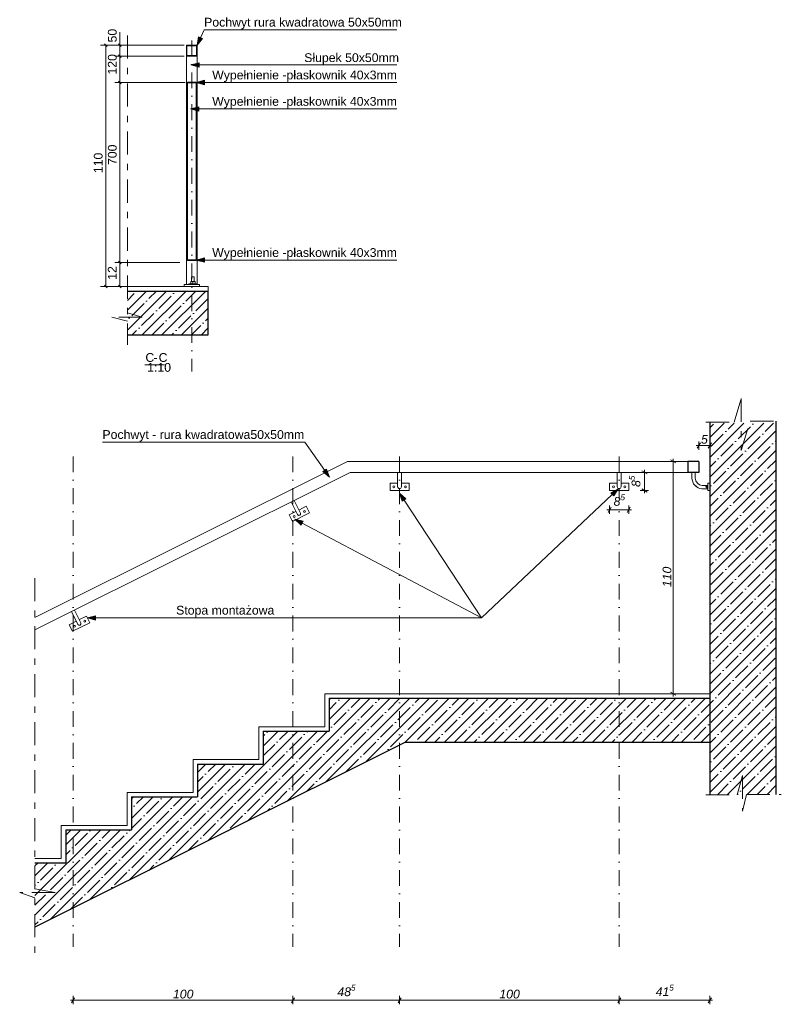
# Model space of a CAD drawing. Header units: centimetres. Extents: x 8226 to 9893, y -1051 to 949.
# Tile 18 of 18: x 9392 to 9739, y -8 to 440. Entities that reach past the tile are written whole.
import ezdxf

# ---------------------------------------------------------------- set-up
doc = ezdxf.new("R2010")
doc.units = ezdxf.units.CM
doc.header["$LTSCALE"] = 0.1
doc.header["$MEASUREMENT"] = 0
for name, pattern in [('Kropki i Kreski', [144, 72, -36, 0, -36]), ('Przerywana podwójnie', [218.722215, 105.83333, -42.333331, 28.222222, -42.333331]), ('Wipeout_Contour', [1000, 0, -1000])]:
    doc.linetypes.add(name, pattern=pattern)
for name, color, linetype in [('2_barierki.K_IR', 7, 'Continuous'), ('3_linii 2D .K_IR', 7, 'Continuous'), ('3_wypełnienia.K_IR', 7, 'Continuous'), ('5_opisy.K_IR', 7, 'Continuous'), ('5_wymiary.K_IR', 7, 'Continuous')]:
    doc.layers.add(name, color=color, linetype=linetype)
doc.styles.add('GENERATED_STYLE_1', font='txt')
doc.styles.add('GENERATED_STYLE_2', font='txt')
doc.dimstyles.new('GENERATED_STYLE__4', dxfattribs={"dimtxt": 4, "dimasz": 1.835749, "dimexe": 0.18, "dimexo": 2, "dimgap": 0.09, "dimtad": 1, "dimdec": 0, "dimzin": 0, "dimdsep": 46, "dimtxsty": 'GENERATED_STYLE_1', "dimblk": 'ARROWHEAD_2', "dimblk1": 'ARROWHEAD_2', "dimblk2": 'ARROWHEAD_2', "dimcen": 0.09, "dimclrd": 7, "dimclre": 7, "dimclrt": 7, "dimadec": 1, "dimazin": 0, "dimtfac": 1, "dimtdec": 4, "dimtmove": 0, "dimatfit": 3, "dimfxl": 1, "dimtolj": 1, "dimtzin": 0, "dimarcsym": 0})
doc.dimstyles.new('GENERATED_STYLE__5', dxfattribs={"dimtxt": 4, "dimasz": 1.835749, "dimexe": 0.18, "dimexo": 2, "dimgap": 0.09, "dimtad": 1, "dimtih": 1, "dimtoh": 1, "dimdec": 0, "dimzin": 0, "dimdsep": 46, "dimtxsty": 'GENERATED_STYLE_1', "dimblk": 'ARROWHEAD_2', "dimblk1": 'ARROWHEAD_2', "dimblk2": 'ARROWHEAD_2', "dimcen": 0.09, "dimclrd": 7, "dimclre": 7, "dimclrt": 7, "dimadec": 1, "dimazin": 0, "dimtfac": 1, "dimtdec": 4, "dimtmove": 0, "dimatfit": 3, "dimfxl": 1, "dimtolj": 1, "dimtzin": 0, "dimarcsym": 0})
pattern_1 = [(45, (0, 0), (-4.490128, 4.490128), []), (45, (4.49, 2e-15), (-4.490128, 4.490128), [7.9375, -1.5875, 0, -1.5875])]

# ---------------------------------------------------------------- blocks, each defined once
blk = doc.blocks.new('Linia_114_1', base_point=(9472.12, 411.63))
at = {"linetype": 'Continuous', "lineweight": 0, "true_color": 0x000000}
blk.add_hatch(color=18, dxfattribs=at).paths.add_polyline_path([(9472.12, 411.63), (9475.86, 410.63), (9475.86, 412.63)])
at = {"color": 7, "linetype": 'Continuous', "lineweight": 0}
for p, q in [((9472.12, 411.63), (9475.86, 412.63)), ((9472.12, 411.63), (9475.86, 410.63)), ((9475.86, 412.63), (9475.86, 410.63)), ((9475.86, 411.63), (9563.54, 411.63))]:
    blk.add_line(p, q, dxfattribs=at)
blk = doc.blocks.new('Linia_115_1', base_point=(9469.7, 419.64))
at = {"layer": '5_opisy.K_IR', "linetype": 'Continuous', "lineweight": 0, "true_color": 0x000000}
blk.add_hatch(color=18, dxfattribs=at).paths.add_polyline_path([(9469.7, 419.64), (9473.43, 418.64), (9473.43, 420.64)])
at = {"layer": '5_opisy.K_IR', "color": 7, "linetype": 'Continuous', "lineweight": 0}
for p, q in [((9469.7, 419.64), (9473.43, 420.64)), ((9469.7, 419.64), (9473.43, 418.64)), ((9473.43, 420.64), (9473.43, 418.64)), ((9473.43, 419.64), (9563.54, 419.64))]:
    blk.add_line(p, q, dxfattribs=at)
blk = doc.blocks.new('Linia_116_1', base_point=(9472.12, 330.73))
at = {"linetype": 'Continuous', "lineweight": 0, "true_color": 0x000000}
blk.add_hatch(color=18, dxfattribs=at).paths.add_polyline_path([(9472.12, 330.73), (9475.86, 329.73), (9475.86, 331.73)])
at = {"color": 7, "linetype": 'Continuous', "lineweight": 0}
for p, q in [((9472.12, 330.73), (9475.86, 331.73)), ((9472.12, 330.73), (9475.86, 329.73)), ((9475.86, 331.73), (9475.86, 329.73)), ((9475.86, 330.73), (9563.54, 330.73))]:
    blk.add_line(p, q, dxfattribs=at)
blk = doc.blocks.new('Linia_117_1', base_point=(9469.51, 399.61))
at = {"linetype": 'Continuous', "lineweight": 0, "true_color": 0x000000}
blk.add_hatch(color=18, dxfattribs=at).paths.add_polyline_path([(9469.51, 399.61), (9473.25, 398.61), (9473.25, 400.61)])
at = {"color": 7, "linetype": 'Continuous', "lineweight": 0}
for p, q in [((9469.51, 399.61), (9473.25, 400.61)), ((9469.51, 399.61), (9473.25, 398.61)), ((9473.25, 400.61), (9473.25, 398.61)), ((9473.25, 399.61), (9563.54, 399.61))]:
    blk.add_line(p, q, dxfattribs=at)
blk = doc.blocks.new('Linia_118_1', base_point=(9472.62, 428.63))
at = {"layer": '5_wymiary.K_IR', "linetype": 'Continuous', "lineweight": 0, "true_color": 0x000000}
blk.add_hatch(color=18, dxfattribs=at).paths.add_polyline_path([(9472.62, 428.63), (9475.04, 431.64), (9473.21, 432.44)])
at = {"layer": '5_wymiary.K_IR', "color": 7, "linetype": 'Continuous', "lineweight": 0}
for p, q in [((9474.13, 432.04), (9475.73, 435.68)), ((9472.62, 428.63), (9473.21, 432.44)), ((9472.62, 428.63), (9475.04, 431.64)), ((9473.21, 432.44), (9475.04, 431.64))]:
    blk.add_line(p, q, dxfattribs=at)
blk = doc.blocks.new('Linia_125_1', base_point=(9532.8, 231.86))
at = {"linetype": 'Continuous', "lineweight": 0, "true_color": 0x000000}
blk.add_hatch(color=18, dxfattribs=at).paths.add_polyline_path([(9532.8, 231.86), (9531.46, 235.48), (9529.83, 234.33)])
at = {"color": 7, "linetype": 'Continuous', "lineweight": 0}
for p, q in [((9530.65, 234.91), (9521.53, 247.81)), ((9529.83, 234.33), (9531.46, 235.48)), ((9532.8, 231.86), (9529.83, 234.33)), ((9532.8, 231.86), (9531.46, 235.48))]:
    blk.add_line(p, q, dxfattribs=at)
blk = doc.blocks.new('Linia_126_1', base_point=(9664.28, 226.54))
at = {"layer": '3_linii 2D .K_IR', "linetype": 'Continuous', "lineweight": 0, "true_color": 0x000000}
blk.add_hatch(color=18, dxfattribs=at).paths.add_polyline_path([(9664.28, 226.54), (9660.89, 224.71), (9662.26, 223.25)])
at = {"layer": '3_linii 2D .K_IR', "color": 7, "linetype": 'Continuous', "lineweight": 0}
for p, q in [((9664.28, 226.54), (9660.89, 224.71)), ((9662.26, 223.25), (9660.89, 224.71)), ((9664.28, 226.54), (9662.26, 223.25)), ((9661.57, 223.98), (9602.05, 167.71))]:
    blk.add_line(p, q, dxfattribs=at)
blk = doc.blocks.new('Linia_127_1', base_point=(9564.72, 224.5))
at = {"layer": '3_linii 2D .K_IR', "linetype": 'Continuous', "lineweight": 0, "true_color": 0x000000}
blk.add_hatch(color=18, dxfattribs=at).paths.add_polyline_path([(9564.72, 224.5), (9565.93, 220.83), (9567.6, 221.93)])
at = {"layer": '3_linii 2D .K_IR', "color": 7, "linetype": 'Continuous', "lineweight": 0}
for p, q in [((9564.72, 224.5), (9567.6, 221.93)), ((9564.72, 224.5), (9565.93, 220.83)), ((9567.6, 221.93), (9565.93, 220.83)), ((9566.77, 221.38), (9602.05, 167.71))]:
    blk.add_line(p, q, dxfattribs=at)
blk = doc.blocks.new('Linia_128_1', base_point=(9517.04, 212.62))
at = {"layer": '3_linii 2D .K_IR', "linetype": 'Continuous', "lineweight": 0, "true_color": 0x000000}
blk.add_hatch(color=18, dxfattribs=at).paths.add_polyline_path([(9517.04, 212.62), (9519.87, 209.99), (9520.8, 211.76)])
at = {"layer": '3_linii 2D .K_IR', "color": 7, "linetype": 'Continuous', "lineweight": 0}
for p, q in [((9517.04, 212.62), (9520.8, 211.76)), ((9517.04, 212.62), (9519.87, 209.99)), ((9520.8, 211.76), (9519.87, 209.99)), ((9520.34, 210.87), (9602.05, 167.71))]:
    blk.add_line(p, q, dxfattribs=at)
blk = doc.blocks.new('Linia_129_1', base_point=(9422.53, 167.71))
at = {"layer": '3_linii 2D .K_IR', "linetype": 'Continuous', "lineweight": 0, "true_color": 0x000000}
blk.add_hatch(color=18, dxfattribs=at).paths.add_polyline_path([(9422.53, 167.71), (9426.26, 166.71), (9426.26, 168.71)])
at = {"layer": '3_linii 2D .K_IR', "color": 7, "linetype": 'Continuous', "lineweight": 0}
for p, q in [((9422.53, 167.71), (9426.26, 168.71)), ((9422.53, 167.71), (9426.26, 166.71)), ((9426.26, 168.71), (9426.26, 166.71)), ((9426.26, 167.71), (9602.05, 167.71))]:
    blk.add_line(p, q, dxfattribs=at)
blk = doc.blocks.new('*D287')
at = {"layer": '5_wymiary.K_IR', "color": 7, "linetype": 'Continuous', "lineweight": 0}
for p, q in [((9659.2, 216.88), (9660.38, 216.88)), ((9661.08, 218.09), (9659.68, 215.68)), ((9660.38, 215.07), (9660.38, 218.88)), ((9660.38, 216.88), (9669.12, 216.88)), ((9668.42, 215.68), (9669.81, 218.09)), ((9669.12, 215.07), (9669.12, 218.88)), ((9669.12, 216.88), (9670.3, 216.88))]:
    blk.add_line(p, q, dxfattribs=at)
at = {"color": 254, "linetype": 'Wipeout_Contour', "lineweight": 0, "ltscale": 38668.981002}
blk.add_wipeout([(9662.23, 217.68), (9667.27, 217.68), (9667.27, 221.68), (9662.23, 221.68)], dxfattribs=at).dxf.layer = '5_wymiary.K_IR'
at = {"layer": '5_wymiary.K_IR', "color": 7, "lineweight": 0, "insert": (9662.23, 217.62), "char_height": 4, "attachment_point": 7, "style": 'GENERATED_STYLE_1'}
blk.add_mtext('\\A1;{\\pql;\\fArial|b0|i1|c238|p38;8\\fArial|b0|i1|c238|p38;\\A1{\\H.66x;\\S5^  ;}}', dxfattribs=at)
blk = doc.blocks.new('ARROWHEAD_2')
at = {"color": 0, "linetype": 'Continuous', "lineweight": 0}
for p, q in [((0, 0), (-1, 0)), ((-0.38, -0.66), (0.38, 0.66))]:
    blk.add_line(p, q, dxfattribs=at)
blk = doc.blocks.new('*D288')
at = {"layer": '5_wymiary.K_IR', "color": 7, "linetype": 'Continuous', "lineweight": 0}
for p, q in [((9678.11, 234), (9674.3, 234)), ((9677.51, 233.3), (9675.1, 234.69)), ((9676.3, 234), (9676.3, 235.18)), ((9676.3, 225.73), (9676.3, 234)), ((9678.11, 225.73), (9674.3, 225.73)), ((9675.1, 226.43), (9677.51, 225.03)), ((9676.3, 224.55), (9676.3, 225.73))]:
    blk.add_line(p, q, dxfattribs=at)
at = {"color": 254, "linetype": 'Wipeout_Contour', "lineweight": 0, "ltscale": 38704.93497}
blk.add_wipeout([(9675.5, 227.34), (9675.5, 232.38), (9671.5, 232.38), (9671.5, 227.34)], dxfattribs=at).dxf.layer = '5_wymiary.K_IR'
at = {"layer": '5_wymiary.K_IR', "color": 7, "lineweight": 0, "insert": (9675.57, 227.34), "char_height": 4, "attachment_point": 7, "rotation": 90, "style": 'GENERATED_STYLE_1'}
blk.add_mtext('\\A1;{\\pql;\\fArial|b0|i1|c238|p38;8\\fArial|b0|i1|c238|p38;\\A1{\\H.66x;\\S5^  ;}}', dxfattribs=at)
blk = doc.blocks.new('*D289')
at = {"layer": '5_wymiary.K_IR', "color": 7, "linetype": 'Continuous', "lineweight": 0}
for p, q in [((9701.73, 247.43), (9700.34, 245.02)), ((9701.03, 244.22), (9701.03, 248.04)), ((9705.34, 245.02), (9706.73, 247.43)), ((9706.03, 244.22), (9706.03, 248.04)), ((9699.85, 246.22), (9701.03, 246.22)), ((9701.03, 246.22), (9706.03, 246.22)), ((9706.03, 246.22), (9707.22, 246.22))]:
    blk.add_line(p, q, dxfattribs=at)
at = {"color": 254, "linetype": 'Wipeout_Contour', "lineweight": 0, "ltscale": 38826.919875}
blk.add_wipeout([(9702.02, 247.02), (9705.05, 247.02), (9705.05, 251.02), (9702.02, 251.02)], dxfattribs=at).dxf.layer = '5_wymiary.K_IR'
at = {"layer": '5_wymiary.K_IR', "color": 7, "lineweight": 0, "insert": (9702.02, 247.02), "char_height": 4, "attachment_point": 7, "style": 'GENERATED_STYLE_1'}
blk.add_mtext('\\A1;{\\pql;\\fArial|b0|i1|c238|p38;5}', dxfattribs=at)
blk = doc.blocks.new('*D290')
at = {"layer": '5_wymiary.K_IR', "color": 7, "linetype": 'Continuous', "lineweight": 0}
for p, q in [((9691.39, 239), (9687.58, 239)), ((9690.6, 238.3), (9688.18, 239.69)), ((9689.39, 239), (9689.39, 240.18)), ((9689.39, 133.12), (9689.39, 239)), ((9691.39, 133.12), (9687.58, 133.12)), ((9688.18, 133.82), (9690.6, 132.42)), ((9689.39, 131.94), (9689.39, 133.12))]:
    blk.add_line(p, q, dxfattribs=at)
at = {"color": 254, "linetype": 'Wipeout_Contour', "lineweight": 0, "ltscale": 38753.514449}
blk.add_wipeout([(9688.59, 181.71), (9688.59, 190.41), (9684.59, 190.41), (9684.59, 181.71)], dxfattribs=at).dxf.layer = '5_wymiary.K_IR'
at = {"layer": '5_wymiary.K_IR', "color": 7, "lineweight": 0, "insert": (9688.59, 181.71), "char_height": 4, "attachment_point": 7, "rotation": 90, "style": 'GENERATED_STYLE_1'}
blk.add_mtext('\\A1;{\\pql;\\fArial|b0|i1|c238|p38;110}', dxfattribs=at)
blk = doc.blocks.new('*D291')
at = {"layer": '5_wymiary.K_IR', "color": 7, "linetype": 'Continuous', "lineweight": 0}
for p, q in [((9414.83, -6.54), (9416.01, -6.54)), ((9416.71, -5.33), (9415.31, -7.75)), ((9416.01, -8.35), (9416.01, -4.54)), ((9416.01, -6.54), (9516.15, -6.54)), ((9516.85, -5.33), (9515.46, -7.75)), ((9516.15, -8.35), (9516.15, -4.54))]:
    blk.add_line(p, q, dxfattribs=at)
at = {"color": 254, "linetype": 'Wipeout_Contour', "lineweight": 0, "ltscale": 37864.332252}
blk.add_wipeout([(9461.53, -5.74), (9470.64, -5.74), (9470.64, -1.74), (9461.53, -1.74)], dxfattribs=at).dxf.layer = '5_wymiary.K_IR'
at = {"layer": '5_wymiary.K_IR', "color": 7, "lineweight": 0, "insert": (9461.53, -5.74), "char_height": 4, "attachment_point": 7, "style": 'GENERATED_STYLE_1'}
blk.add_mtext('\\A1;{\\pql;\\fArial|b0|i1|c238|p38;100}', dxfattribs=at)
blk = doc.blocks.new('*D292')
at = {"layer": '5_wymiary.K_IR', "color": 7, "linetype": 'Continuous', "lineweight": 0}
for p, q in [((9516.85, -5.33), (9515.46, -7.75)), ((9516.15, -8.35), (9516.15, -4.54)), ((9516.15, -6.54), (9564.72, -6.54)), ((9565.41, -5.33), (9564.02, -7.75)), ((9564.72, -8.35), (9564.72, -4.54))]:
    blk.add_line(p, q, dxfattribs=at)
at = {"color": 254, "linetype": 'Wipeout_Contour', "lineweight": 0, "ltscale": 38161.748128}
blk.add_wipeout([(9536.4, -5.74), (9544.47, -5.74), (9544.47, -1.74), (9536.4, -1.74)], dxfattribs=at).dxf.layer = '5_wymiary.K_IR'
at = {"layer": '5_wymiary.K_IR', "color": 7, "lineweight": 0, "insert": (9536.4, -5.81), "char_height": 4, "attachment_point": 7, "style": 'GENERATED_STYLE_1'}
blk.add_mtext('\\A1;{\\pql;\\fArial|b0|i1|c238|p38;48\\fArial|b0|i1|c238|p38;\\A1{\\H.66x;\\S5^  ;}}', dxfattribs=at)
blk = doc.blocks.new('*D293')
at = {"layer": '5_wymiary.K_IR', "color": 7, "linetype": 'Continuous', "lineweight": 0}
for p, q in [((9565.41, -5.33), (9564.02, -7.75)), ((9564.72, -8.35), (9564.72, -4.54)), ((9564.72, -6.54), (9664.77, -6.54)), ((9665.46, -5.33), (9664.07, -7.75)), ((9664.77, -8.35), (9664.77, -4.54))]:
    blk.add_line(p, q, dxfattribs=at)
at = {"color": 254, "linetype": 'Wipeout_Contour', "lineweight": 0, "ltscale": 38458.973177}
blk.add_wipeout([(9610.19, -5.74), (9619.3, -5.74), (9619.3, -1.74), (9610.19, -1.74)], dxfattribs=at).dxf.layer = '5_wymiary.K_IR'
at = {"layer": '5_wymiary.K_IR', "color": 7, "lineweight": 0, "insert": (9610.19, -5.74), "char_height": 4, "attachment_point": 7, "style": 'GENERATED_STYLE_1'}
blk.add_mtext('\\A1;{\\pql;\\fArial|b0|i1|c238|p38;100}', dxfattribs=at)
blk = doc.blocks.new('*D294')
at = {"layer": '5_wymiary.K_IR', "color": 7, "linetype": 'Continuous', "lineweight": 0}
for p, q in [((9665.46, -5.33), (9664.07, -7.75)), ((9664.77, -8.35), (9664.77, -4.54)), ((9664.77, -6.54), (9706.03, -6.54)), ((9705.34, -7.75), (9706.73, -5.33)), ((9706.03, -8.35), (9706.03, -4.54)), ((9706.03, -6.54), (9707.22, -6.54))]:
    blk.add_line(p, q, dxfattribs=at)
at = {"color": 254, "linetype": 'Wipeout_Contour', "lineweight": 0, "ltscale": 38741.608636}
blk.add_wipeout([(9681.36, -5.74), (9689.44, -5.74), (9689.44, -1.74), (9681.36, -1.74)], dxfattribs=at).dxf.layer = '5_wymiary.K_IR'
at = {"layer": '5_wymiary.K_IR', "color": 7, "lineweight": 0, "insert": (9681.36, -5.79), "char_height": 4, "attachment_point": 7, "style": 'GENERATED_STYLE_1'}
blk.add_mtext('\\A1;{\\pql;\\fArial|b0|i1|c238|p38;41\\fArial|b0|i1|c238|p38;\\A1{\\H.66x;\\S5^  ;}}', dxfattribs=at)

msp = doc.modelspace()

# ---------------------------------------------------------------- hatches: boundary and pattern name
at = {"linetype": 'Continuous', "lineweight": 0}
h = msp.add_hatch(color=252, dxfattribs=at)
h.paths.add_polyline_path([(9467.62, 428.63), (9467.62, 423.63), (9472.62, 423.63), (9472.62, 428.63)])
h.paths.add_polyline_path([(9472.32, 423.93), (9467.92, 423.93), (9467.92, 428.33), (9472.32, 428.33)], flags=0)
for points in [[(9472.12, 411.78), (9468.12, 411.78), (9468.12, 411.48), (9472.12, 411.48)], [(9472.12, 330.78), (9468.12, 330.78), (9468.12, 330.48), (9472.12, 330.48)]]:
    msp.add_hatch(color=252, dxfattribs=at).paths.add_polyline_path(points)
at = {"layer": '3_wypełnienia.K_IR', "linetype": 'Continuous', "lineweight": 0}
h = msp.add_hatch(dxfattribs=at)
h.set_pattern_fill('Generated_Pattern_50_0001', style=0, pattern_type=2)
h.set_pattern_definition(pattern_1)
h.paths.add_polyline_path([(9440.76, 296.63), (9477.62, 296.63), (9477.62, 316.63), (9440.76, 316.63)])
h = msp.add_hatch(dxfattribs=at)
h.set_pattern_fill('Generated_Pattern_50_0001', style=0, pattern_type=2)
h.set_pattern_definition(pattern_1)
h.paths.add_polyline_path([(9567.64, 111.24), (9706.03, 111.12), (9706.01, 87.3), (9735.94, 87.28), (9735.94, 256.39), (9706.03, 256.39), (9706.03, 131.12), (9567.64, 131.12), (9532.68, 131.12), (9532.68, 116.12), (9502.68, 116.12), (9502.68, 101.12), (9472.68, 101.12), (9472.68, 86.12), (9442.68, 86.12), (9442.68, 71.18), (9412.68, 71.18), (9412.68, 56.12), (9398.68, 56.12), (9398.68, 26.76)])

# ---------------------------------------------------------------- linework, layer by layer
at = {"color": 7, "linetype": 'Continuous', "lineweight": 0}
for p, q in [((9437.38, 428.63), (9437.38, 434.52)), ((9466.62, 423.63), (9434.98, 423.63)), ((9437.98, 423.03), (9436.78, 424.23)), ((9467.12, 411.63), (9434.98, 411.63)), ((9436.78, 412.23), (9437.98, 411.03)), ((9436.78, 330.23), (9437.98, 329.03)), ((9471.14, 323.03), (9470.02, 323.03)), ((9470.02, 320.93), (9470.02, 323.03)), ((9471.22, 323.03), (9471.14, 323.03)), ((9471.22, 320.93), (9471.22, 323.03)), ((9436.78, 319.23), (9437.98, 318.03)), ((9468.77, 319.93), (9472.47, 319.93)), ((9468.77, 319.63), (9468.77, 319.93)), ((9469.67, 319.93), (9469.67, 320.93)), ((9471.57, 320.93), (9469.67, 320.93)), ((9470.62, 319.93), (9470.62, 320.93)), ((9471.57, 319.93), (9471.57, 320.93)), ((9472.47, 319.63), (9472.47, 319.93))]:
    msp.add_line(p, q, dxfattribs=at)
at = {"color": 150, "linetype": 'Continuous', "lineweight": 0}
msp.add_line((9477.62, 316.63), (9440.76, 316.63), dxfattribs=at)
at = {"layer": '2_barierki.K_IR', "color": 7, "linetype": 'Continuous', "lineweight": 15}
for p, q in [((9398.68, 167.82), (9541.03, 239)), ((9696.03, 239), (9541.03, 239)), ((9398.68, 162.23), (9542.22, 234)), ((9696.03, 234), (9542.22, 234)), ((9563.83, 234), (9563.83, 227.48)), ((9565.57, 234), (9565.57, 227.45)), ((9663.88, 234), (9663.88, 227.48)), ((9665.62, 234), (9665.62, 227.45)), ((9697.89, 234), (9697.89, 231.1)), ((9699.39, 234), (9699.39, 231.21)), ((9560.38, 229.11), (9563.88, 229.11)), ((9560.38, 225.73), (9560.38, 229.11)), ((9565.62, 229.11), (9569.12, 229.11)), ((9569.12, 229.11), (9569.12, 225.73)), ((9660.38, 229.11), (9663.88, 229.11)), ((9660.38, 225.73), (9660.38, 229.11)), ((9665.62, 229.11), (9669.12, 229.11)), ((9669.12, 229.11), (9669.12, 225.73)), ((9705.2, 229.11), (9706.03, 229.11)), ((9705.2, 225.73), (9705.2, 229.11)), ((9569.12, 225.73), (9560.38, 225.73)), ((9669.12, 225.73), (9660.38, 225.73)), ((9705.2, 226.54), (9702.34, 226.54)), ((9705.2, 228.04), (9702.53, 228.04)), ((9706.03, 225.73), (9705.2, 225.73)), ((9515.38, 220.58), (9518.29, 214.75)), ((9516.73, 221.23), (9519.62, 215.44)), ((9514.4, 214.63), (9517.53, 216.19)), ((9523.73, 215.51), (9515.92, 211.6)), ((9519.09, 216.97), (9522.22, 218.54)), ((9522.22, 218.54), (9523.73, 215.51)), ((9515.92, 211.6), (9514.4, 214.63)), ((9415.29, 170.56), (9418.21, 164.73)), ((9416.64, 171.21), (9419.54, 165.42)), ((9414.32, 164.61), (9417.45, 166.17)), ((9419, 166.95), (9422.13, 168.51)), ((9422.13, 168.51), (9423.64, 165.49)), ((9415.83, 161.58), (9414.32, 164.61)), ((9423.64, 165.49), (9415.83, 161.58))]:
    msp.add_line(p, q, dxfattribs=at)
at = {"layer": '2_barierki.K_IR', "color": 7, "linetype": 'Continuous', "lineweight": 30}
for p, q in [((9696.03, 239), (9696.03, 234)), ((9701.03, 239), (9696.03, 239)), ((9701.03, 239), (9701.03, 234)), ((9701.03, 234), (9696.03, 234))]:
    msp.add_line(p, q, dxfattribs=at)
at = {"layer": '2_barierki.K_IR', "color": 252, "linetype": 'Continuous', "lineweight": 0}
for p, q in [((9699.62, 227.89), (9699.93, 227.58)), ((9699.93, 227.58), (9700.29, 227.33)), ((9700.29, 227.33), (9700.68, 227.15))]:
    msp.add_line(p, q, dxfattribs=at)
at = {"layer": '2_barierki.K_IR', "color": 7, "linetype": 'Continuous', "lineweight": 15}
msp.add_arc((9702.8, 231.44), 4.91, 178.9952, 266.5861, dxfattribs=at)
at = {"layer": '3_linii 2D .K_IR', "color": 7, "linetype": 'Przerywana podwójnie', "lineweight": 0}
for p, q in [((9440.76, 433.08), (9440.76, 292.12)), ((9440.76, 306.63), (9447.47, 304.72)), ((9447.47, 304.72), (9433.62, 304.72)), ((9433.62, 304.72), (9440.76, 302.88)), ((9717.19, 256.92), (9720.33, 267.61)), ((9720.33, 267.61), (9720.33, 243.9)), ((9704.29, 256.92), (9717.19, 256.92)), ((9720.33, 243.9), (9724.4, 257.27)), ((9724.4, 257.27), (9739.04, 257.27)), ((9398.68, 185.87), (9398.68, 14.08)), ((9718.43, 87.03), (9720.96, 95.89)), ((9720.96, 95.89), (9720.96, 79.58)), ((9704.25, 87.03), (9718.43, 87.03)), ((9720.96, 79.58), (9722.75, 87.29)), ((9722.75, 87.29), (9738.5, 87.29)), ((9407.9, 42.59), (9391.73, 42.59)), ((9391.73, 42.59), (9398.68, 40.21)), ((9398.68, 44.26), (9407.9, 42.59))]:
    msp.add_line(p, q, dxfattribs=at)
at = {"layer": '3_linii 2D .K_IR', "color": 7, "linetype": 'Kropki i Kreski', "lineweight": 0}
for p, q in [((9470.12, 430.69), (9470.12, 280.03)), ((9416.01, 241.25), (9416.01, 17.83)), ((9516.15, 241.25), (9516.15, 17.83)), ((9564.72, 241.25), (9564.72, 17.83)), ((9664.77, 241.25), (9664.77, 17.83))]:
    msp.add_line(p, q, dxfattribs=at)
at = {"layer": '3_linii 2D .K_IR', "color": 7, "linetype": 'Continuous', "lineweight": 15}
for p, q in [((9467.62, 423.63), (9467.62, 428.63)), ((9472.62, 428.63), (9467.62, 428.63)), ((9467.92, 423.93), (9467.92, 428.33)), ((9467.92, 428.33), (9472.32, 428.33)), ((9472.32, 428.33), (9472.32, 423.93)), ((9472.62, 423.63), (9472.62, 428.63)), ((9467.62, 319.63), (9467.62, 423.63)), ((9467.62, 423.63), (9472.62, 423.63)), ((9472.32, 423.93), (9467.92, 423.93)), ((9472.62, 319.63), (9472.62, 423.63)), ((9468.12, 411.48), (9468.12, 411.78)), ((9468.12, 411.78), (9472.12, 411.78)), ((9468.12, 330.48), (9468.12, 411.48)), ((9468.12, 411.48), (9472.12, 411.48)), ((9472.12, 411.48), (9472.12, 411.78)), ((9472.12, 330.48), (9472.12, 411.48)), ((9468.12, 330.78), (9472.12, 330.78)), ((9468.12, 330.48), (9472.12, 330.48)), ((9440.76, 318.63), (9477.62, 318.63)), ((9466.62, 318.63), (9466.62, 319.63)), ((9466.62, 319.63), (9473.62, 319.63)), ((9473.62, 319.63), (9473.62, 318.63)), ((9477.62, 318.63), (9477.62, 316.63)), ((9530.68, 133.12), (9706.03, 133.12)), ((9530.68, 133.12), (9530.68, 131.12)), ((9530.68, 131.12), (9530.68, 118.12)), ((9500.68, 118.12), (9530.68, 118.12)), ((9500.68, 118.12), (9500.68, 116.12)), ((9500.68, 116.12), (9500.68, 103.12)), ((9470.68, 103.12), (9500.68, 103.12)), ((9470.68, 103.12), (9470.68, 101.12)), ((9470.68, 101.12), (9470.68, 88.12)), ((9440.68, 88.12), (9470.68, 88.12)), ((9440.68, 88.12), (9440.68, 86.12)), ((9440.68, 86.12), (9440.68, 73.12)), ((9410.68, 73.12), (9440.68, 73.12)), ((9410.68, 73.12), (9410.68, 71.12)), ((9410.68, 71.12), (9410.68, 58.12)), ((9398.68, 58.12), (9410.68, 58.12))]:
    msp.add_line(p, q, dxfattribs=at)
at = {"layer": '3_linii 2D .K_IR', "color": 7, "linetype": 'Continuous', "lineweight": 30}
for p, q in [((9440.76, 316.63), (9477.62, 316.63)), ((9477.62, 296.63), (9477.62, 316.63)), ((9440.76, 296.63), (9477.62, 296.63)), ((9706.03, 256.92), (9706.03, 87.2)), ((9736.03, 257.27), (9736.03, 87.2)), ((9532.68, 131.12), (9706.03, 131.12)), ((9502.68, 116.12), (9532.68, 116.12)), ((9567.4, 111.12), (9398.68, 26.76)), ((9567.4, 111.12), (9706.03, 111.12)), ((9472.68, 101.12), (9502.68, 101.12)), ((9442.68, 86.12), (9472.68, 86.12)), ((9412.68, 71.12), (9442.68, 71.12)), ((9398.68, 56.12), (9412.68, 56.12))]:
    msp.add_line(p, q, dxfattribs=at)
at = {"layer": '3_linii 2D .K_IR', "color": 7, "linetype": 'Continuous', "lineweight": 0}
for p, q in [((9448.78, 283), (9457.69, 283)), ((9429.41, 247.81), (9521.53, 247.81)), ((9704.72, 227.56), (9704.27, 227.56)), ((9704.27, 227.26), (9704.27, 227.56)), ((9704.72, 227.26), (9704.27, 227.26)), ((9704.72, 227.83), (9705.2, 227.83)), ((9704.72, 227.83), (9704.72, 226.94)), ((9704.72, 226.94), (9705.17, 226.94))]:
    msp.add_line(p, q, dxfattribs=at)
at = {"layer": '3_linii 2D .K_IR', "color": 7, "linetype": 'Continuous', "lineweight": 30, "flags": 128}
for points in [[(9532.68, 131.12), (9532.68, 118.12), (9532.68, 116.12)], [(9502.68, 116.12), (9502.68, 103.12), (9502.68, 101.12)], [(9472.68, 101.12), (9472.68, 88.12), (9472.68, 86.12)], [(9442.68, 86.12), (9442.68, 73.12), (9442.68, 71.12)], [(9412.68, 71.12), (9412.68, 58.12), (9412.68, 56.12)]]:
    msp.add_lwpolyline(points, dxfattribs=at)
at = {"layer": '3_linii 2D .K_IR', "color": 7, "linetype": 'Continuous', "lineweight": 15}
for centre in [(9562.13, 227.42), (9567.37, 227.42), (9662.13, 227.42), (9667.37, 227.42), (9521.41, 216.24), (9516.72, 213.9), (9421.32, 166.22), (9416.64, 163.88)]:
    msp.add_circle(centre, 0.429, dxfattribs=at)
for centre, radius, start, end in [((9702.86, 231.5), 3.47, 183.5464, 264.6005), ((9564.7, 227.5), 0.869, 181.1949, 356.8827), ((9664.75, 227.48), 0.866, 179.9481, 355.6359), ((9518.94, 215.12), 0.75, 209.6207, 25.3084), ((9418.86, 165.1), 0.75, 209.6207, 25.3084)]:
    msp.add_arc(centre, radius, start, end, dxfattribs=at)
at = {"layer": '5_wymiary.K_IR', "color": 7, "linetype": 'Continuous', "lineweight": 0}
for p, q in [((9475.73, 435.68), (9563.54, 435.68)), ((9437.38, 428.63), (9437.38, 434.52)), ((9466.62, 428.63), (9428.56, 428.63)), ((9431.56, 428.03), (9430.36, 429.23)), ((9430.96, 318.63), (9430.96, 428.63)), ((9466.62, 428.63), (9434.98, 428.63)), ((9437.98, 428.03), (9436.78, 429.23)), ((9437.38, 423.63), (9437.38, 428.63)), ((9466.62, 423.63), (9434.98, 423.63)), ((9436.78, 424.23), (9437.98, 423.03)), ((9437.38, 411.63), (9437.38, 423.63)), ((9467.12, 411.63), (9434.98, 411.63)), ((9437.98, 411.03), (9436.78, 412.23)), ((9437.38, 329.63), (9437.38, 411.63)), ((9464.62, 329.63), (9434.98, 329.63)), ((9437.98, 329.03), (9436.78, 330.23)), ((9437.38, 318.63), (9437.38, 329.63)), ((9455.57, 318.63), (9428.56, 318.63)), ((9430.36, 319.23), (9431.56, 318.03))]:
    msp.add_line(p, q, dxfattribs=at)

# ---------------------------------------------------------------- block references
at = {"color": 7, "linetype": 'Continuous', "lineweight": 0}
for name, p in [('Linia_114_1', (9472.12, 411.63)), ('Linia_117_1', (9469.51, 399.61)), ('Linia_116_1', (9472.12, 330.73)), ('Linia_125_1', (9532.8, 231.86))]:
    msp.add_blockref(name, p, dxfattribs=at)
at = {"layer": '3_linii 2D .K_IR', "color": 7, "linetype": 'Continuous', "lineweight": 0}
for name, p in [('Linia_127_1', (9564.72, 224.5)), ('Linia_126_1', (9664.28, 226.54)), ('Linia_128_1', (9517.04, 212.62)), ('Linia_129_1', (9422.53, 167.71))]:
    msp.add_blockref(name, p, dxfattribs=at)
at = {"layer": '5_opisy.K_IR', "color": 7, "linetype": 'Continuous', "lineweight": 0}
msp.add_blockref('Linia_115_1', (9469.7, 419.64), dxfattribs=at)
at = {"layer": '5_wymiary.K_IR', "color": 7, "linetype": 'Continuous', "lineweight": 0}
msp.add_blockref('Linia_118_1', (9472.62, 428.63), dxfattribs=at)

# ---------------------------------------------------------------- texts
at = {"layer": '5_opisy.K_IR', "color": 7, "linetype": 'Continuous', "lineweight": 0, "char_height": 4, "style": 'GENERATED_STYLE_2'}
for s, insert, attachment_point in [('\\A1;{\\pql;\\fArial|b0|i0|c238|p38;Pochwyt rura kwadratowa 50x50mm}', (9475.73, 435.9), 7), ('\\A1;{\\pql;\\fArial|b0|i0|c238|p38;Słupek \\fArial|b0|i0|c238|p38;50\\fArial|b0|i0|c238|p38;x50mm}', (9521.3, 419.74), 7), ('\\A1;{\\pqr;\\fArial|b0|i0|c238|p38;Wypełnienie -p\\fArial|b0|i0|c238|p38;łaskownik 40x3mm}', (9563.54, 411.85), 9), ('\\A1;{\\pqr;\\fArial|b0|i0|c238|p38;Wypełnienie -p\\fArial|b0|i0|c238|p38;łaskownik 40x3mm}', (9563.54, 399.83), 9), ('\\A1;{\\pqr;\\fArial|b0|i0|c238|p38;Wypełnienie -p\\fArial|b0|i0|c238|p38;łaskownik 40x3mm}', (9563.54, 330.95), 9), ('\\A1;{\\pql;\\fArial|b0|i0|c238|p38;C}', (9448.98, 284.28), 7), ('\\A1;{\\pql;\\fArial|b0|i0|c238|p38;C}', (9455, 284.28), 7), ('\\A1;{\\pql;\\fArial|b0|i0|c238|p38;1:10}', (9449.78, 279.78), 7), ('\\A1;{\\pql;\\fArial|b0|i0|c238|p38;-}', (9452.7, 284.35), 7), ('\\A1;{\\pql;\\fArial|b0|i0|c238|p38;Stopa montażowa}', (9462.98, 167.99), 7)]:
    msp.add_mtext(s, dxfattribs=dict(at, insert=insert, attachment_point=attachment_point))
at = {"layer": '5_opisy.K_IR', "color": 7, "linetype": 'Continuous', "lineweight": 0, "char_height": 4, "attachment_point": 7, "rotation": 90.0002, "style": 'GENERATED_STYLE_2'}
for s, insert in [('\\A1;{\\pql;\\fArial|b0|i0|c238|p38;50}', (9435.95, 429.88)), ('\\A1;{\\pql;\\fArial|b0|i0|c238|p38;120}', (9435.95, 415.24)), ('\\A1;{\\pql;\\fArial|b0|i0|c238|p38;700}', (9435.95, 374.04)), ('\\A1;{\\pql;\\fArial|b0|i0|c238|p38;110}', (9429.53, 370.33)), ('\\A1;{\\pql;\\fArial|b0|i0|c238|p38;1\\fArial|b0|i0|c238|p38;2}', (9435.88, 321.74))]:
    msp.add_mtext(s, dxfattribs=dict(at, insert=insert))
at = {"layer": '5_opisy.K_IR', "color": 7, "linetype": 'Continuous', "lineweight": 15, "insert": (9429.41, 248.03), "char_height": 4, "attachment_point": 7, "style": 'GENERATED_STYLE_2'}
msp.add_mtext('\\A1;{\\pql;\\fArial|b0|i0|c238|p38;Pochwyt - rura kwadratowa\\fArial|b0|i0|c238|p38;50x50mm}', dxfattribs=at)

# ---------------------------------------------------------------- next in the draw order: dimensions: what is measured, and where the dimension line sits
at = {"layer": '5_wymiary.K_IR', "color": 7, "linetype": 'Continuous', "lineweight": 0}
for base, p1, p2, picture, middle in [((9706.03, 246.22), (9701.03, 239), (9706.03, 239.05), '*D289', (9703.54, 249.02)), ((9669.12, 216.88), (9660.38, 225.73), (9669.12, 225.73), '*D287', (9669.16, 219.68)), ((9516.15, -6.54), (9416.01, 17.83), (9516.15, 17.83), '*D291', (9466.1, -3.74))]:
    dim = msp.add_linear_dim(base=base, p1=p1, p2=p2, dimstyle='GENERATED_STYLE__5', dxfattribs=at)
    dim.commit()
    dim.dimension.update_dxf_attribs({"geometry": picture, "text_midpoint": middle, "dimtype": 160})

# ---------------------------------------------------------------- next in the draw order: dimensions: what is measured, and where the dimension line sits
dim = msp.add_linear_dim(base=(9676.3, 234), p1=(9669.12, 225.73), p2=(9665.62, 234), angle=90, dimstyle='GENERATED_STYLE__4', dxfattribs=at)
dim.commit()
dim.dimension.update_dxf_attribs({"geometry": '*D288', "text_midpoint": (9673.5, 234.27), "dimtype": 160, "text_rotation": 90})
dim = msp.add_linear_dim(base=(9689.39, 239), p1=(9706.03, 133.12), p2=(9701.03, 239), angle=90, text='110', dimstyle='GENERATED_STYLE__4', dxfattribs=at)
dim.commit()
dim.dimension.update_dxf_attribs({"geometry": '*D290', "text_midpoint": (9686.59, 186.28), "dimtype": 160, "text_rotation": 90})
dim = msp.add_linear_dim(base=(9564.72, -6.54), p1=(9516.15, 17.83), p2=(9564.72, 17.83), dimstyle='GENERATED_STYLE__5', dxfattribs=at)
dim.commit()
dim.dimension.update_dxf_attribs({"geometry": '*D292', "text_midpoint": (9544.85, -3.74), "dimtype": 160})

# ---------------------------------------------------------------- next in the draw order: dimensions: what is measured, and where the dimension line sits
dim = msp.add_linear_dim(base=(9664.77, -6.54), p1=(9564.72, 17.83), p2=(9664.77, 17.83), dimstyle='GENERATED_STYLE__5', dxfattribs=at)
dim.commit()
dim.dimension.update_dxf_attribs({"geometry": '*D293', "text_midpoint": (9614.76, -3.74), "dimtype": 160})

# ---------------------------------------------------------------- next in the draw order: dimensions: what is measured, and where the dimension line sits
dim = msp.add_linear_dim(base=(9706.03, -6.54), p1=(9664.77, 17.83), p2=(9706.03, 87.2), dimstyle='GENERATED_STYLE__5', dxfattribs=at)
dim.commit()
dim.dimension.update_dxf_attribs({"geometry": '*D294', "text_midpoint": (9689.82, -3.74), "dimtype": 160})

doc.saveas('drawing.dxf')
